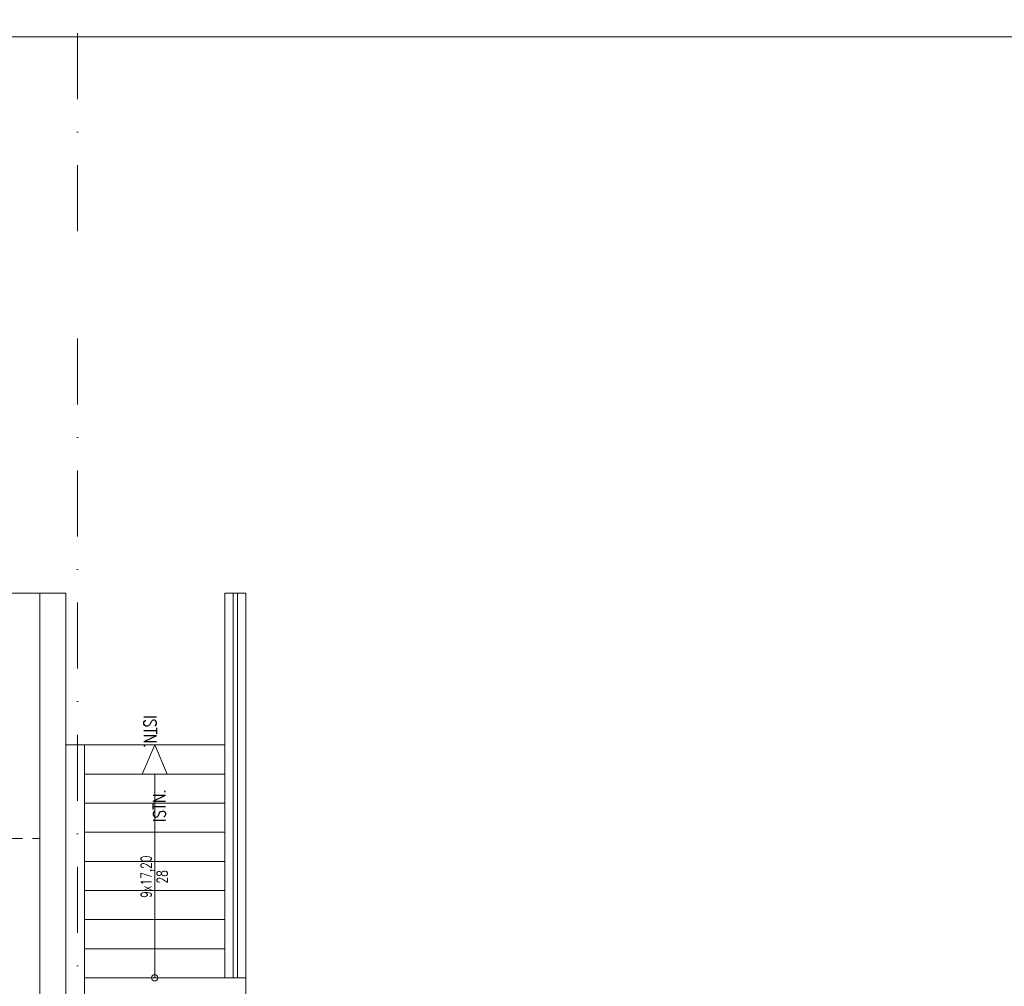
# Model space of a CAD drawing. Header units: millimetres. Extents: x -82287 to 177822, y -399756 to 0.
# Tile 129 of 228: x 50192 to 51138, y -194143 to -193213. Entities that reach past the tile are written whole.
import ezdxf
from ezdxf.enums import TextEntityAlignment as Align

# ---------------------------------------------------------------- set-up
doc = ezdxf.new("R2010")
doc.units = ezdxf.units.MM
doc.header["$MEASUREMENT"] = 0
doc.linetypes.add('SUŁOSZOWA - PB 21 03$0$DASHDOT', pattern=[25.4, 12.7, -6.35, 0, -6.35])
doc.linetypes.add('SUŁOSZOWA - PB 21 03$0$HIDDEN', pattern=[9.525, 6.35, -3.175])
doc.layers.add('FL_XREF', color=252, linetype='Continuous')
for name, color, linetype, lineweight in [('SUŁOSZOWA - PB 21 03$0$!! 0_ Istn-sciany', 251, 'Continuous', 0), ('SUŁOSZOWA - PB 21 03$0$!! 0_ Istn-widok', 251, 'Continuous', 0), ('SUŁOSZOWA - PB 21 03$0$!! 0_ Opis', 251, 'Continuous', 0), ('SUŁOSZOWA - PB 21 03$0$!! 0_Istn-cienka', 251, 'Continuous', 0), ('SUŁOSZOWA - PB 21 03$0$!! 0_Opis_pom', 251, 'Continuous', 0), ('SUŁOSZOWA - PB 21 03$0$!! 0_Osie', 251, 'SUŁOSZOWA - PB 21 03$0$DASHDOT', 0), ('SUŁOSZOWA - PB 21 03$0$!! 0_Widok', 251, 'Continuous', 0), ('SUŁOSZOWA - PB 21 03$0$!! 1_OPIS POM NOWE', 251, 'Continuous', 0), ('SUŁOSZOWA - PB 21 03$0$0-osie-liniA', 251, 'SUŁOSZOWA - PB 21 03$0$DASHDOT', 0)]:
    doc.layers.add(name, color=color, linetype=linetype, lineweight=lineweight)
doc.layers.add('SUŁOSZOWA - PB 21 03$0$!! 0_ramki', color=251, linetype='Continuous', lineweight=0, plot=False)
doc.styles.add('SUŁOSZOWA - PB 21 03$0$ARCHETYP', font='romans.shx', dxfattribs={"height": 15})
doc.styles.add('SUŁOSZOWA - PB 21 03$0$ARIAL', font='tahoma.ttf')
doc.styles.add('SUŁOSZOWA - PB 21 03$0$SIMPLEX', font='simplex.shx', dxfattribs={"width": 0.77})

# ---------------------------------------------------------------- blocks, each defined once
blk = doc.blocks.new('SUŁOSZOWA - PB 21 03$0$BLOK OSI')
at = {"layer": 'SUŁOSZOWA - PB 21 03$0$0-osie-liniA', "ltscale": 5}
blk.add_lwpolyline([(50184.71, -193635.47), (50184.71, -195993.95)], dxfattribs=at)
blk = doc.blocks.new('SUŁOSZOWA - PB 21 03$0$BLOK OSIE A-B PN')
at = {"layer": 'SUŁOSZOWA - PB 21 03$0$0-osie-liniA', "ltscale": 5}
blk.add_lwpolyline([(50184.71, -182063.01), (50184.71, -184306.74)], dxfattribs=at)
blk = doc.blocks.new('SUŁOSZOWA - PB 21 03')
at = {"layer": 'SUŁOSZOWA - PB 21 03$0$!! 0_ Istn-sciany'}
blk.add_lwpolyline([(50148.71142, -194313.5883), (50148.71142, -193817.41105), (49798.71142, -193817.41105), (49798.71142, -194078.5883)], dxfattribs=at)
at = {"layer": 'SUŁOSZOWA - PB 21 03$0$!! 0_ Istn-widok', "linetype": 'SUŁOSZOWA - PB 21 03$0$HIDDEN', "ltscale": 3}
for p in [(49798.71142, -194053.5883), (50148.71142, -194313.5883)]:
    blk.add_line(p, (50148.71142, -194053.5883), dxfattribs=at)
at = {"layer": 'SUŁOSZOWA - PB 21 03$0$!! 0_ Istn-widok'}
for points in [[(50148.71142, -193817.41105), (50173.71142, -193817.41105), (50173.71142, -194313.5883)], [(50326.61848, -193817.41105), (50326.61848, -194187.5883)], [(50326.61848, -193817.41105), (50346.61848, -193817.41105)], [(50346.61848, -193817.41105), (50346.61848, -194313.5883)], [(50191.61848, -194313.5883), (50191.61848, -193963.5883), (50173.71142, -193963.5883)], [(50326.61848, -193963.5883), (50191.61848, -193963.5883)], [(50326.61848, -193991.5883), (50191.61848, -193991.5883)], [(50259.11848, -194187.5883), (50259.11848, -193991.5883)], [(50326.61848, -194019.5883), (50191.61848, -194019.5883)], [(50326.61848, -194047.5883), (50191.61848, -194047.5883)], [(50326.61848, -194075.5883), (50191.61848, -194075.5883)], [(50326.61848, -194103.5883), (50191.61848, -194103.5883)], [(50326.61848, -194131.5883), (50191.61848, -194131.5883)], [(50326.61848, -194159.5883), (50191.61848, -194159.5883)], [(50346.61848, -194187.5883), (50191.61848, -194187.5883)]]:
    blk.add_lwpolyline(points, dxfattribs=at)
blk.add_circle((50259.11848, -194187.5883), 3, dxfattribs=at)
at = {"layer": 'SUŁOSZOWA - PB 21 03$0$!! 0_Istn-cienka'}
for points in [[(50334.61848, -194187.5883), (50334.61848, -193817.41105)], [(50338.61848, -194187.5883), (50338.61848, -193817.41105)]]:
    blk.add_lwpolyline(points, dxfattribs=at)
at = {"layer": 'SUŁOSZOWA - PB 21 03$0$!! 0_ramki'}
blk.add_lwpolyline([(48565.42916, -193282.57641), (52765.42916, -193282.57641), (52765.42916, -196252.57641), (48565.42916, -196252.57641)], close=True, dxfattribs=at)
at = {"layer": 'SUŁOSZOWA - PB 21 03$0$!! 0_Widok'}
for points in [[(50259.11848, -193963.5883), (50247.0935, -193991.5883)], [(50259.11848, -193963.5883), (50271.14347, -193991.5883)]]:
    blk.add_lwpolyline(points, dxfattribs=at)
blk.add_blockref('SUŁOSZOWA - PB 21 03$0$BLOK OSIE A-B PN', (0, -9182.23287))
at = {"layer": 'SUŁOSZOWA - PB 21 03$0$!! 0_Osie'}
blk.add_blockref('SUŁOSZOWA - PB 21 03$0$BLOK OSI', (0, 63), dxfattribs=at)
at = {"layer": 'SUŁOSZOWA - PB 21 03$0$!! 0_ Opis', "color": 8, "style": 'SUŁOSZOWA - PB 21 03$0$ARCHETYP', "width": 0.8}
for rotation, p in [(270, (50248.73414, -193935.18994)), (90, (50269.50283, -194037.48666))]:
    blk.add_text('ISTN.', height=12, rotation=rotation, dxfattribs=at).set_placement(p)
at = {"layer": 'SUŁOSZOWA - PB 21 03$0$!! 0_ Opis', "style": 'SUŁOSZOWA - PB 21 03$0$SIMPLEX', "width": 0.75}
for s, p in [('9x17,20', (50255.80899, -194110.73385)), ('28', (50271.23526, -194096.73135))]:
    blk.add_text(s, height=10, rotation=90, dxfattribs=at).set_placement(p)
at = {"layer": 'SUŁOSZOWA - PB 21 03$0$!! 0_Opis_pom', "ltscale": 0.7, "style": 'SUŁOSZOWA - PB 21 03$0$ARIAL'}
for tag, p in [('B0,19', (52679.2094, -194257.55204)), ('B2,14', (73874.0461, -194402.0887)), ('B2,12', (73342.49259, -194413.89249)), ('B1,21', (60405.50261, -194427.18207)), ('B2,11', (73069.01144, -194438.89383)), ('B2,16', (75195.07765, -194441.83446)), ('A1,16', (59129.54925, -194448.08429)), ('B1/17', (59524.53699, -194450.37428)), ('B1,19', (59914.81903, -194448.15658)), ('1,22', (60947.33929, -194456.1144)), ('1,23', (61575.22173, -194450.37428)), ('B0,15', (51514.15008, -194461.8073)), ('A1,1', (58808.06672, -194460.94161)), ('B3,7', (87459.81312, -194465.07097)), ('B3,3', (88235.73906, -194465.79732)), ('B1,18', (59715.51745, -194473.87108)), ('B2,17', (75506.7465, -194471.3759)), ('B2,19.1', (76701.67035, -194466.03695)), ('B0,18', (52071.43815, -194478.40179)), ('B3,6', (86826.65132, -194483.15512)), ('B3,8', (90006.66539, -194478.47972)), ('B1,20', (60198.53687, -194490.17374)), ('B2,10', (72728.63362, -194489.37283)), ('B2,15', (74566.38885, -194487.81114)), ('B2,13', (73649.91716, -194500.01242)), ('A0,6', (49094.40602, -194505.72387)), ('A2,5', (72452.45009, -194505.90583)), ('A0,4', (49692.81919, -194517.93289)), ('B0,22', (54187.56644, -194519.04308)), ('A1,6', (58565.96262, -194514.50753)), ('B1,1', (61908.24378, -194515.48656)), ('A0,3', (49906.53818, -194524.03766)), ('B0,20', (53125.45224, -194527.8835)), ('A0,5', (49399.71914, -194533.19455)), ('B0,21', (53847.26622, -194535.08002)), ('B1,3', (62229.35503, -194604.49851)), ('B2,18', (75922.43604, -194612.23635)), ('B2,19', (77152.69039, -194617.53776)), ('A3,4', (85509.27934, -194642.47136)), ('B0,24B', (54824.42896, -194684.26784)), ('B1,4', (63476.45184, -194691.11207)), ('B0,13', (50367.63944, -194706.5583)), ('B0,16', (51457.40872, -194704.43091)), ('B0,17', (51897.58569, -194706.77195)), ('A2,4', (71695.75649, -194707.44268)), ('A1,5', (58149.22649, -194724.80163)), ('A2.1', (72371.45884, -194731.56251)), ('B0,23', (54542.05776, -194742.93939)), ('A1,2', (58744.42262, -194746.622)), ('B1,2D', (60756.29674, -194750.92727)), ('A1,15', (59129.54925, -194780.73348)), ('A3.1', (86079.08704, -194786.62422)), ('B0,14', (50962.60809, -194789.06568)), ('B1,4', (63483.03852, -194791.04365)), ('A0,2', (49295.91259, -194810.95246)), ('B1,2B', (62374.83512, -194841.86715)), ('B2.7', (74548.27897, -194836.12781)), ('B3,2', (89035.72921, -194837.99287)), ('B0,7', (52851.95551, -194845.56115)), ('B1,2A', (61803.35407, -194869.27513)), ('B0,8', (51561.38742, -194890.27848)), ('A3.2', (86016.50296, -195004.88875)), ('A1,3', (58810.05243, -195008.83917)), ('A0,1', (49914.27925, -195025.82804)), ('A0,10', (49695.87246, -195042.9259)), ('B0,17', (51225.06492, -195049.74007)), ('B0,6', (52110.41055, -195069.39267)), ('B1,8', (61403.63433, -195071.25189)), ('A2.2', (72371.45884, -195070.78713)), ('B2.2', (74976.1855, -195068.47988)), ('A0,7', (49042.50308, -195082.6056)), ('B3,11', (88623.94853, -195099.23575)), ('B3,4', (87612.56208, -195132.78192)), ('B3,5', (86839.47632, -195174.05241)), ('B0,12', (50313.60595, -195207.52936)), ('B0,11', (50726.178, -195219.06638)), ('B3,10', (89778.42161, -195220.68871)), ('B1,6', (63686.26823, -195231.3997)), ('B0,24A', (54359.17011, -195245.97867)), ('A1,4', (58093.66276, -195250.96213)), ('B0,10', (51476.34179, -195259.44699)), ('B3,9', (90479.74099, -195260.18621)), ('A0,11', (49643.96951, -195271.84772)), ('B1,14', (59332.54805, -195280.73534)), ('A0,8', (49042.50308, -195293.21363)), ('B0,9', (51798.4912, -195291.17482)), ('B2,21', (75970.16114, -195290.81005)), ('B1,13', (60186.62513, -195314.46953)), ('B1,5', (63419.22943, -195317.21026)), ('B2,9', (73175.51251, -195317.21162)), ('B0,3', (52068.59538, -195319.60465)), ('B1,10', (60892.94126, -195319.45825)), ('A2.3', (71832.37045, -195318.78232)), ('B2,4', (74493.5947, -195318.7733)), ('B2,3', (74674.2815, -195319.28036)), ('A3,3', (85569.83931, -195318.78232)), ('B3,1', (88723.65615, -195329.98594)), ('B1,9', (61058.12383, -195344.48743)), ('B2,8', (73894.209, -195338.18956)), ('B2,20', (77211.021, -195343.82367)), ('B2.1', (75304.74121, -195348.36327)), ('B0,2', (52227.2348, -195357.98297)), ('B1,2C', (61827.40698, -195369.02625)), ('B1,7', (62134.52151, -195372.05069)), ('B0,1', (53061.17304, -195403.85659)), ('A0,9', (49001.50444, -195413.15723)), ('A0,12', (49689.76592, -195485.50737)), ('B0,4', (52224.78303, -195500.96352)), ('B2,5', (74686.48999, -195507.24036)), ('B1,11', (61050.00078, -195512.89565)), ('B1,12', (60864.00751, -195544.00738)), ('B2,6', (74499.29165, -195549.55175)), ('B0,5', (52066.14362, -195556.83806)), ('C2,2', (74812.78942, -195865.8959)), ('C1,3', (61091.58871, -195973.27844)), ('C0,2A', (52278.30875, -196050.48297)), ('C0,1', (52808.36775, -196132.34208)), ('C1,2', (61690.27405, -196439.72387)), ('C1,1', (62060.59754, -196465.28533)), ('C3,1', (88979.71614, -196545.67785)), ('C0,2B', (53028.88223, -196668.8019)), ('C1,4', (61008.68123, -196686.32122)), ('C2,1', (75334.65984, -196786.2197)), ('C2,3', (74834.65119, -196933.26657)), ('C1,5', (61062.7252, -196991.42453)), ('C1,10', (62127.38542, -196998.81344)), ('C1,9', (62147.33751, -197289.53424)), ('C1,6', (61131.41824, -197329.69535)), ('C0,3', (52181.98562, -197341.92176)), ('D1,1', (73931.12245, -197584.03121)), ('C0,4', (52345.96562, -197596.60561)), ('D0,18', (60296.49264, -197617.95269)), ('C2,4', (75243.70451, -197663.89)), ('D0,7', (59141.53804, -197722.84718)), ('D0,17', (60701.16801, -197741.44864)), ('C1,7', (61222.2575, -197737.18052)), ('D1,4', (73157.19908, -197744.29721)), ('D0,3', (59562.25866, -197751.14316)), ('D1,6', (72757.78643, -197751.22612)), ('D0,6', (58741.71849, -197802.61699)), ('D0,10', (58357.73602, -197820.93991)), ('D,09', (59195.67196, -197881.51243)), ('C0,5', (52269.72696, -197902.4362)), ('C0,6', (52872.93793, -197917.07354)), ('D0,2', (59943.06082, -197917.06725)), ('D1,3', (73475.28953, -197924.29875)), ('D0,16', (60721.3534, -197935.2949)), ('D0,8', (59058.9008, -197963.64925)), ('D0,5', (59448.52586, -197969.8061)), ('C2,5', (74555.08284, -197988.7886)), ('D1,5', (73291.61607, -197999.29956)), ('D0,4', (59655.02693, -198042.2589)), ('D0,15', (60692.12223, -198127.4643)), ('D0,1', (59931.33074, -198173.12806)), ('D1,2', (73578.07819, -198172.30068)), ('D0,11', (58161.27105, -198211.45823)), ('D0,12', (58250.99458, -198537.17631)), ('D0,13', (58250.99458, -198764.99605)), ('D1,7', (71854.87376, -198786.88467)), ('D0,14', (59130.08589, -198795.3373)), ('D1,8', (71715.35366, -199212.44512))]:
    blk.add_attdef(tag, text='', height=11.968, dxfattribs=at).set_placement(p, align=Align.MIDDLE_CENTER)
at = {"layer": 'SUŁOSZOWA - PB 21 03$0$!! 1_OPIS POM NOWE', "style": 'SUŁOSZOWA - PB 21 03$0$ARIAL'}
for tag, p in [('C1.7A', (61271.6179, -197538.30303)), ('C2.5B', (74970.66097, -197546.70728)), ('C2,5C', (74903.71123, -197659.13664)), ('C2.4', (75374.07862, -197726.11453)), ('D1,2B', (74322.25834, -197791.43247)), ('C1.7C', (61260.26049, -197811.38428)), ('C1.8B', (61588.27341, -197817.62151)), ('C1.8A', (61884.42005, -197818.94854)), ('C1.7B', (61322.12354, -197933.89849)), ('C2,5A', (74943.41937, -197993.49482)), ('E1.2', (62164.78326, -198139.98688)), ('E1.5E', (62692.10372, -198153.27854)), ('D1,2C', (73419.9359, -198156.57844)), ('E2.9', (75361.45041, -198161.88904)), ('E2.7', (76022.45692, -198162.26272)), ('E3.1', (88990.58975, -198158.87886)), ('D1,2A', (74280.17915, -198172.30068)), ('E1.5D', (62993.60773, -198185.416)), ('E1.1', (61330.46191, -198191.9806)), ('E1.5C', (63016.9343, -198246.3437)), ('E1.5B', (63264.15117, -198307.8661)), ('E3.2', (88781.41347, -198385.24275)), ('E1.6', (61022.6264, -198421.00827)), ('E2.2', (74782.75417, -198427.85813)), ('E2.8', (75757.29014, -198437.09188)), ('E2.6', (76531.8031, -198444.40756)), ('E3.4', (89392.22607, -198450.03942)), ('E1.5A', (63049.47589, -198456.39852)), ('E1.5F', (62736.15118, -198589.14592)), ('E1.5G', (62892.39981, -198586.12622)), ('E1,4', (61888.25021, -198652.6996)), ('E2.1', (75803.99631, -198697.05773)), ('E1.5L', (63297.7633, -198733.65678)), ('E1.3', (61058.5992, -198806.28147)), ('E1.5H', (62893.53005, -198830.01758)), ('E2,3', (74778.52304, -198843.9541)), ('E3.3', (89150.95684, -198867.32581)), ('E1.5K', (63266.15427, -198904.67789)), ('E1.5I', (62723.74907, -199005.87002)), ('E2.4', (75135.87669, -199083.20857)), ('E2.5', (76615.04061, -199164.91143)), ('E1.5J', (63204.25187, -199215.697))]:
    blk.add_attdef(tag, text='', height=11.968, dxfattribs=at).set_placement(p, align=Align.MIDDLE_CENTER)

msp = doc.modelspace()

# ---------------------------------------------------------------- block references
at = {"layer": 'FL_XREF'}
msp.add_blockref('SUŁOSZOWA - PB 21 03', (62.28, 52.9), dxfattribs=at)

doc.saveas('drawing.dxf')
